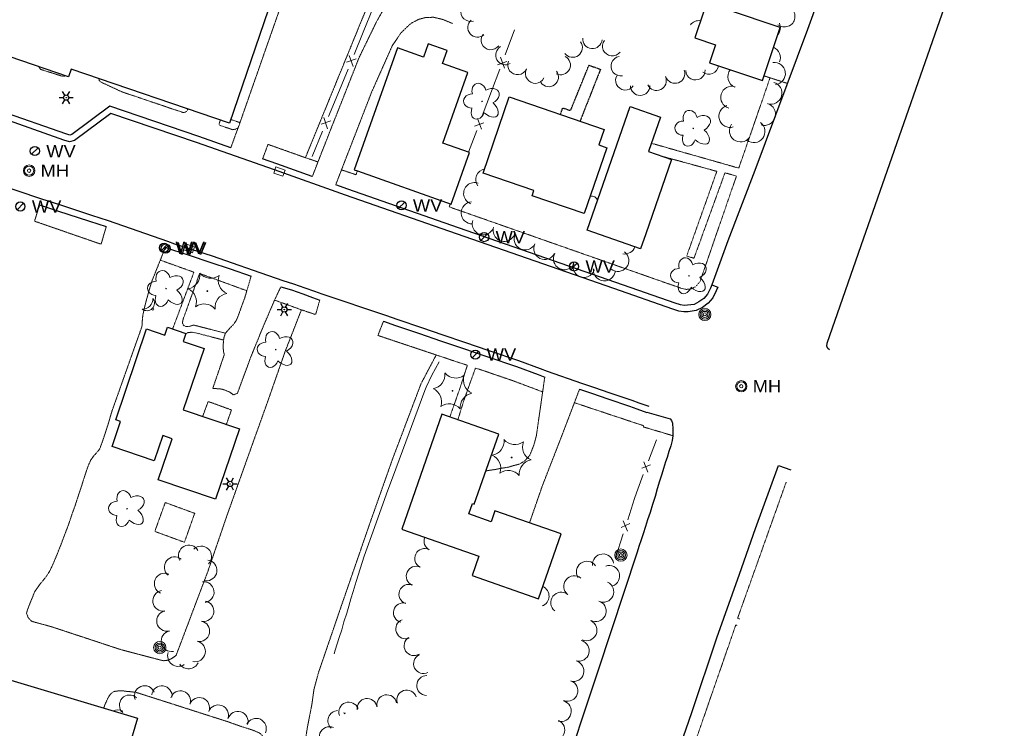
# Model space of a CAD drawing. Extents: x 386588 to 390135, y 96998 to 113606.
# Tile 21 of 92: x 387758 to 388141, y 98474 to 98750. Entities that reach past the tile are written whole.
import ezdxf
from ezdxf.enums import TextEntityAlignment as Align

# ---------------------------------------------------------------- set-up
doc = ezdxf.new("R2010")
doc.units = 0
doc.header["$MEASUREMENT"] = 0
doc.linetypes.add('Wisdot3', pattern=[0.1875, 0.125, -0.0625])
doc.linetypes.add('Wisdot5', pattern=[0.1, 0.05, -0.05])
for name, color, linetype, lineweight in [('E_BLD', 241, 'Continuous', 25), ('E_DRN', 40, 'Continuous', 15), ('E_DWY', 2, 'Wisdot3', 15), ('E_LAND_Vegetation', 3, 'Continuous', 15), ('E_LTG', 21, 'Continuous', 25), ('E_MISCPROP', 30, 'Continuous', 15), ('E_MISCPROP_HvyDash', 241, 'Wisdot3', 25), ('E_MISCPROP_Railing', 30, 'Continuous', 15), ('E_MISCPROP_Solid', 241, 'Continuous', 15), ('E_PATH_Sidewalk', 2, 'Wisdot5', 15), ('E_RDWY', 21, 'Continuous', 25), ('E_UTL_MH', 30, 'Continuous', 15), ('E_UTL_W', 5, 'Continuous', 25)]:
    doc.layers.add(name, color=color, linetype=linetype, lineweight=lineweight)
doc.styles.add('Style-dot_font5', font='dot_font5.shx')

# ---------------------------------------------------------------- blocks, each defined once
blk = doc.blocks.new('INLET')
at = {"layer": 'E_DRN', "flags": 128}
blk.add_lwpolyline([(-7.5, 10), (7.5, 10), (7.5, 0), (-7.5, 0)], close=True, dxfattribs=at)
blk = doc.blocks.new('LPOL')
at = {"layer": 'E_LTG'}
for p, q in [((-4, 0), (-1.5, 0)), ((-0.75, 1.3), (-2, 3.46)), ((0.75, 1.3), (2, 3.46)), ((1.5, 0), (4, 0)), ((-2, -3.46), (-0.75, -1.3)), ((2, -3.46), (0.75, -1.3))]:
    blk.add_line(p, q, dxfattribs=at)
for radius in [1.5, 1.5, 1.5, 0.125]:
    blk.add_circle((0, 0), radius, dxfattribs=at)
blk = doc.blocks.new('MH')
at = {"layer": 'E_UTL_MH'}
for radius in [5, 4, 1.5]:
    blk.add_circle((0, 0), radius, dxfattribs=at)
at = {"layer": 'E_UTL_MH', "style": 'Style-dot_font5', "width": 1.111111}
blk.add_text('MH', height=10.8, dxfattribs=at).set_placement((10, 0), align=Align.MIDDLE_LEFT)
blk = doc.blocks.new('CTRE')
at = {"layer": 'E_LAND_Vegetation'}
blk.add_circle((0, 0), 0.223, dxfattribs=at)
for centre, start, end in [((-11.97, 8.96), 280.2067, 5.9716), ((1.81, 14.92), 220.2113, 305.9762), ((13.83, 5.89), 160.2113, 245.9762), ((-13.83, -5.9), 340.2113, 65.9762), ((-1.81, -14.93), 40.2113, 125.9762)]:
    blk.add_arc(centre, 7.87, start, end, dxfattribs=at)
at = {"layer": 'E_LAND_Vegetation', "extrusion": (0, 0, -1)}
blk.add_arc((-12.03, -9.04), 7.87, 354.0728, 79.7489, dxfattribs=at)
blk = doc.blocks.new('POLE')
at = {"layer": 'E_MISCPROP'}
for radius in [4.46, 3.35, 2.23, 1.12]:
    blk.add_circle((0, 0), radius, dxfattribs=at)
blk = doc.blocks.new('SDSH')
at = {"layer": 'E_MISCPROP_Solid'}
blk.add_circle((0, 0), 1.5, dxfattribs=at)
for centre, radius, start, end in [((-8.6, 8.6), 10.7, 233.5697, 36.4341), ((-14.7, 14.7), 14.7, 268.683, 1.317)]:
    blk.add_arc(centre, radius, start, end, dxfattribs=at)
blk = doc.blocks.new('DTRE')
at = {"layer": 'E_LAND_Vegetation'}
blk.add_circle((-0.18, 0), 0.183, dxfattribs=at)
for centre, major_axis, ratio in [((-1.87, 5.32), (1.36, -4.98), 0.782863), ((4.06, 2.74), (-5.27, -2.93), 0.691916), ((-5.87, 0.15), (4.93, -0.12), 0.832022), ((-2.49, -5.24), (1.8, 4.86), 0.716896), ((3.54, -3.71), (-5.01, 4.58), 0.560249)]:
    blk.add_ellipse(centre, major_axis=major_axis, ratio=ratio, start_param=1.570796, end_param=4.712389, dxfattribs=at)
blk = doc.blocks.new('WV')
at = {"layer": 'E_UTL_W'}
blk.add_line((-2.83, -2.83), (2.83, 2.83), dxfattribs=at)
blk.add_circle((0, 0), 4, dxfattribs=at)
at = {"layer": 'E_UTL_W', "style": 'Style-dot_font5', "width": 1.111111}
blk.add_text('WV', height=10.8, dxfattribs=at).set_placement((10, 0), align=Align.MIDDLE_LEFT)

msp = doc.modelspace()

# ---------------------------------------------------------------- linework, layer by layer
at = {"layer": 'E_BLD'}
for p, q in [((387872.38, 98804.21), (387839.9, 98709.33)), ((388024.47, 98752.93), (388020.98, 98742.58)), ((388054.25, 98746.63), (388033.71, 98753.54)), ((388047.29, 98725.95), (388054.25, 98746.63)), ((388054.25, 98746.63), (388054.25, 98746.63)), ((387777.24, 98727.38), (387735.58, 98741.64)), ((387917.22, 98740.3), (387915.38, 98735.11)), ((387924.62, 98737.68), (387917.22, 98740.3)), ((388020.98, 98742.58), (388029.05, 98739.86)), ((388029.05, 98739.86), (388026.7, 98732.87)), ((388029.05, 98739.86), (388029.05, 98739.86)), ((387905.28, 98738.69), (387888.47, 98691.19)), ((387915.38, 98735.11), (387905.28, 98738.69)), ((387922.81, 98732.57), (387924.62, 98737.68)), ((387924.62, 98737.68), (387924.62, 98737.68)), ((387915.38, 98735.11), (387915.38, 98735.11)), ((387932.71, 98729.07), (387922.81, 98732.57)), ((387922.81, 98732.57), (387922.81, 98732.57)), ((388026.7, 98732.87), (388026.7, 98732.87)), ((388026.7, 98732.87), (388047.29, 98725.95)), ((387778.28, 98730.43), (387777.24, 98727.38)), ((387839.9, 98709.33), (387778.28, 98730.43)), ((387778.28, 98730.43), (387778.28, 98730.43)), ((387922.97, 98701.55), (387932.71, 98729.07)), ((387932.71, 98729.07), (387932.71, 98729.07)), ((387777.24, 98727.38), (387777.24, 98727.38)), ((387938.63, 98689.9), (387948.77, 98719.54)), ((387948.77, 98719.54), (387985.78, 98706.88)), ((387979.12, 98667.7), (387995.87, 98715.84)), ((387995.87, 98715.84), (388007.65, 98711.74)), ((387839.9, 98709.33), (387839.9, 98709.33)), ((388007.65, 98711.74), (388003, 98698.37)), ((388007.65, 98711.74), (388007.65, 98711.74)), ((387985.78, 98706.88), (387983.72, 98700.86)), ((387985.78, 98706.88), (387985.78, 98706.88)), ((387933.3, 98697.9), (387922.97, 98701.55)), ((387922.97, 98701.55), (387922.97, 98701.55)), ((387926.2, 98677.83), (387933.3, 98697.9)), ((387986.8, 98699.81), (387978.01, 98674.12)), ((387983.72, 98700.86), (387983.72, 98700.86)), ((387983.72, 98700.86), (387986.8, 98699.81)), ((387986.8, 98699.81), (387986.8, 98699.81)), ((388003, 98698.37), (388003, 98698.37)), ((388003, 98698.37), (388011.96, 98695.26)), ((388011.96, 98695.26), (388001.89, 98666.32)), ((388011.96, 98695.26), (388011.96, 98695.26)), ((387888.47, 98691.19), (387889.71, 98690.75)), ((387889.71, 98690.75), (387926.2, 98677.83)), ((387958.43, 98683.13), (387938.63, 98689.9)), ((387938.63, 98689.9), (387938.63, 98689.9)), ((387957.73, 98681.06), (387958.43, 98683.13)), ((387958.43, 98683.13), (387958.43, 98683.13)), ((387978.01, 98674.12), (387957.73, 98681.06)), ((387926.2, 98677.83), (387926.2, 98677.83)), ((387978.01, 98674.12), (387978.01, 98674.12)), ((387999.85, 98660.49), (387979.12, 98667.7)), ((387979.12, 98667.7), (387979.12, 98667.7)), ((388001.89, 98666.32), (387999.85, 98660.49)), ((388001.89, 98666.32), (388001.89, 98666.32)), ((387999.85, 98660.49), (387999.85, 98660.49)), ((387795.66, 98593.89), (387807.7, 98629.24)), ((387807.7, 98629.24), (387814.73, 98626.84)), ((387814.73, 98626.84), (387815.78, 98629.92)), ((387815.78, 98629.92), (387822.99, 98627.46)), ((387822.99, 98627.46), (387821.95, 98624.41)), ((387830.08, 98621.63), (387821.94, 98597.75)), ((387821.95, 98624.41), (387830.08, 98621.63)), ((387821.94, 98597.75), (387843.81, 98590.29)), ((387922.61, 98596.03), (387906.96, 98551.27)), ((387944.69, 98588.32), (387922.61, 98596.03)), ((387794.24, 98583.45), (387797.57, 98593.24)), ((387797.57, 98593.24), (387795.66, 98593.89)), ((387843.81, 98590.29), (387834.48, 98562.92)), ((387813.97, 98587.69), (387810.63, 98577.87)), ((387812.22, 98570.5), (387817.65, 98586.43)), ((387817.65, 98586.43), (387813.97, 98587.69)), ((387935.13, 98560.99), (387944.69, 98588.32)), ((387810.63, 98577.87), (387794.24, 98583.45)), ((387834.48, 98562.92), (387812.22, 98570.5)), ((387933.03, 98557.21), (387934.44, 98561.23)), ((387934.44, 98561.23), (387935.13, 98560.99)), ((387941.75, 98554.17), (387933.03, 98557.21)), ((387943.25, 98558.45), (387941.75, 98554.17)), ((387969.04, 98549.43), (387943.25, 98558.45)), ((387906.96, 98551.27), (387907.21, 98551.18)), ((387907.21, 98551.18), (387937.01, 98540.76)), ((387960.2, 98524.16), (387969.04, 98549.43)), ((387937.01, 98540.76), (387934.36, 98533.2)), ((387934.36, 98533.2), (387960.2, 98524.16)), ((387739.31, 98497.18), (387804.14, 98477.66)), ((387804.14, 98477.66), (387779.32, 98395.23))]:
    msp.add_line(p, q, dxfattribs=at)
at = {"layer": 'E_DWY', "flags": 128}
for points in [[(387840.44, 98699.77), (387843.65, 98708.49), (387862.68, 98762.86), (387877.43, 98806.37), (387872.69, 98807.99), (387885.45, 98845.16), (387841.32, 98860.66), (387848.46, 98877.5)], [(387936.63, 98847.94), (387934.51, 98846.56), (387932.29, 98844.4), (387929.86, 98840.83), (387927.99, 98837.91), (387925.46, 98830.49), (387908.99, 98790.54), (387893.63, 98754.95), (387869.49, 98695.91), (387854.94, 98701.09), (387852.83, 98695.44)], [(387872.16, 98688.58), (387878.42, 98704.61), (387890.38, 98734.91), (387897.19, 98748.91), (387902.56, 98758.3), (387907.21, 98764.14), (387912.58, 98772.21), (387922.83, 98789.5), (387930.71, 98805.1), (387933.92, 98812.24)], [(387881.26, 98685.34), (387895.26, 98721.45), (387903.27, 98739.47), (387906.66, 98744.5), (387910.5, 98748.17), (387913.46, 98749.75), (387916.4, 98750.52), (387919.39, 98750.57), (387923.01, 98749.71), (387926.76, 98748.14)], [(388047.91, 98727.78), (388057.03, 98724.82)], [(387792.02, 98669.11), (387789.96, 98662.23), (387789.96, 98662.23), (387764.07, 98671.2), (387766.07, 98677.49)], [(387762.1, 98521.85), (387764.19, 98527.02), (387764.91, 98528.03), (387766.03, 98529.64), (387767.47, 98531.37), (387768.67, 98532.9), (387769.97, 98534.87), (387771.28, 98537.72), (387772.86, 98541.46), (387774.45, 98545.45), (387775.83, 98549.17), (387777.18, 98552.67), (387778.65, 98557.03), (387780.03, 98560.9), (387781.17, 98564.45), (387782.35, 98567.97), (387783.54, 98571.73), (387784.52, 98574.69), (387785.13, 98576.29), (387785.91, 98578.09), (387787.29, 98580), (387788.57, 98581.42), (387789.39, 98582.4), (387789.9, 98583.77), (387790.51, 98585.44), (387791.6, 98588.67), (387792.7, 98592.09), (387794.25, 98597.34), (387805.89, 98630.2), (387805.96, 98631.72), (387806.19, 98634.3), (387806.82, 98637.38), (387807.61, 98640.44), (387808.4, 98643.27), (387809.17, 98645.95), (387809.69, 98647.68), (387815.01, 98661.01)], [(387859.93, 98645.64), (387857.48, 98640.47), (387853.18, 98630.43), (387848.42, 98618.77), (387843.04, 98604.23), (387841.4, 98603.51), (387841.01, 98603.95), (387839.96, 98604.69), (387838.26, 98605.39), (387836.88, 98605.82), (387835.63, 98605.96), (387833.43, 98606.04), (387837.96, 98619.36), (387837.71, 98619.89), (387837.54, 98621.35), (387837.53, 98623.49), (387837.76, 98625.86), (387838.38, 98627.59), (387840.25, 98629.76), (387841.47, 98630.91), (387842.59, 98632.51), (387843.35, 98634.38), (387844.21, 98636.75), (387845.3, 98639.8), (387845.84, 98641.2), (387848.36, 98649.78)], [(387875.07, 98640.5), (387873.46, 98634.83), (387873.46, 98634.83), (387867.93, 98636.69), (387861.55, 98620.33), (387854.92, 98601.3), (387847.11, 98579.45), (387839.07, 98556.91), (387831.51, 98534.79), (387819.21, 98502.25)], [(387899.86, 98632.24), (387897.69, 98626.7), (387920.38, 98619.11), (387914.49, 98607.94), (387903.48, 98578.85), (387894.66, 98553.84), (387883.53, 98521.6), (387874.52, 98495.28), (387872.81, 98488.91), (387872.15, 98484.08)], [(387962.62, 98610.51), (387959.34, 98587.58), (387958.35, 98583.9), (387956.71, 98579.91), (387954.75, 98577.8), (387952.65, 98576.58), (387950.63, 98576.08), (387948.41, 98575.41), (387945.67, 98574.99), (387943.42, 98574.54), (387940.69, 98574.13), (387939.67, 98573.96)], [(387976.15, 98605.81), (387969.6, 98588.55), (387961.6, 98567.96), (387956.69, 98553.75)], [(387829.5, 98595.17), (387831.64, 98601), (387840.71, 98597.7), (387838.71, 98592.03)], [(387819.21, 98502.25), (387818.66, 98501.73), (387817.9, 98501.2), (387817.25, 98500.8), (387816.3, 98500.4), (387815.45, 98500.17), (387814.3, 98500.07), (387813.16, 98500.31), (387797.62, 98504.4), (387770.84, 98513.25), (387766.07, 98514.57), (387764.53, 98514.98), (387763.81, 98515.17), (387762.94, 98515.43), (387761.66, 98516.76), (387760.96, 98518.56), (387761.45, 98520.19), (387762.1, 98521.85)], [(387818.59, 98455.11), (387820.09, 98460.28), (387820.69, 98462.07), (387821.28, 98462.02), (387822.44, 98461.68), (387824.21, 98461.13), (387825.71, 98460.66), (387828.13, 98459.96), (387830.59, 98459.42), (387832.27, 98459), (387833.86, 98458.63), (387835.54, 98458.21), (387837.55, 98457.92), (387839.71, 98457.79), (387841.77, 98457.93), (387843.86, 98458.28), (387845.25, 98458.57), (387846.55, 98458.89), (387848.41, 98459.63), (387849.54, 98460.48), (387850.54, 98461.28), (387851.59, 98462.29), (387852.4, 98463.23), (387853.23, 98464.67), (387853.76, 98466.34), (387853.81, 98467.53), (387853.73, 98468.26), (387853.34, 98469.75), (387852.62, 98471.06), (387851.55, 98471.97), (387849.34, 98472.9), (387847.38, 98473.58), (387844.74, 98474.38), (387839.36, 98476.3), (387803.36, 98487.83), (387802.63, 98487.87), (387801.37, 98488.01), (387799.9, 98488.15), (387798.71, 98488.31), (387796.74, 98488.31), (387795.35, 98488.14), (387795, 98488.03), (387794.25, 98487.62), (387793.45, 98486.82), (387792.54, 98485.33), (387791.6, 98483.2), (387790.98, 98481.62)], [(387824.41, 98321.67), (387824.09, 98324.41), (387824.13, 98325.1), (387824.28, 98325.73), (387824.43, 98326.21), (387824.7, 98326.77), (387825.13, 98327.18), (387829.64, 98325.84), (387834.91, 98340.7), (387835.42, 98340.99), (387838.27, 98340.21), (387841.98, 98339.59), (387845.77, 98338.9), (387847.95, 98338.41), (387848.9, 98338.25), (387849.76, 98338.02), (387850.15, 98338.14), (387850.58, 98338.51), (387850.91, 98339.34), (387855.92, 98356.04), (387869.88, 98400.13), (387878.24, 98426.77), (387886.31, 98452.42), (387877.34, 98458.37), (387872.77, 98461.97), (387870.82, 98463.76), (387869.99, 98464.65), (387869.44, 98466.15), (387869.39, 98468.08), (387869.65, 98470.33), (387870.24, 98474.03), (387870.83, 98477.12), (387871.3, 98479.52), (387871.87, 98482.34), (387872.15, 98484.08)]]:
    msp.add_lwpolyline(points, dxfattribs=at)
at = {"layer": 'E_LAND_Vegetation'}
for centre, radius, start, end in [((387933.78, 98752.76), 3.79, 106.4871, 286.4871), ((388055.86, 98750.89), 4.12, 231.3686, 51.3686), ((387936.47, 98746.65), 3.79, 130.9912, 310.9912), ((388022.59, 98745.17), 4.1, 81.2123, 144.0508), ((388050.19, 98746.47), 4.12, 318.4983, 25.6658), ((387941.64, 98741.72), 3.79, 143.4843, 323.4843), ((387973.45, 98738.78), 3.79, 216.3976, 36.3976), ((387981.15, 98742.17), 3.79, 174.9776, 354.9776), ((387988.89, 98739.31), 3.79, 142.8604, 322.8604), ((387947.31, 98735.88), 3.79, 119.8154, 299.8154), ((388049.95, 98734.9), 4.34, 336.5024, 66.9784), ((387951.99, 98732), 3.79, 156.6274, 336.6274), ((387968.82, 98731.98), 3.79, 242.8922, 62.8922), ((387992.19, 98731.55), 3.79, 99.798, 279.798), ((388051.9, 98728.7), 4.34, 277.0218, 97.0218), ((387958.89, 98728.64), 3.79, 153.3955, 333.3955), ((387964.17, 98727.35), 3.79, 215.842, 35.842), ((387993.97, 98726.02), 3.79, 144.8854, 324.8854), ((388013.34, 98728.65), 3.79, 199.8278, 19.8278), ((388021.25, 98729.97), 3.79, 182.4511, 2.4511), ((388026.45, 98732.2), 3.79, 232.528, 352.3043), ((388038.19, 98727.41), 4.34, 140.9667, 247.5478), ((388006.12, 98725.86), 3.79, 205.2935, 25.2935), ((388050.55, 98721.06), 4.34, 254.429, 74.429), ((387999.75, 98723.93), 3.79, 180.4159, 0.4159), ((388035.44, 98719.4), 4.34, 73.2715, 253.2715), ((388048.06, 98712.8), 4.34, 253.0145, 73.0145), ((388034.71, 98712.03), 4.34, 106.8125, 286.8125), ((388038.8, 98706.37), 4.34, 143.2306, 323.2306), ((388043.95, 98706.1), 4.34, 232.7994, 52.7994), ((387940.1, 98687.37), 4.27, 102.1965, 215.3277), ((387935.32, 98681.98), 4.27, 70.5223, 250.5223), ((387934.34, 98674.42), 4.27, 92.3817, 272.3817), ((387980.93, 98678.66), 2.26, 14.2306, 106.1167), ((387938.66, 98670.15), 4.27, 162.5734, 342.5734), ((387946.81, 98667.59), 4.27, 162.5734, 342.5734), ((387954.97, 98664.27), 4.27, 153.9213, 333.9213), ((387962.63, 98660.52), 4.27, 153.9213, 333.9213), ((387991.07, 98655.9), 4.27, 231.9057, 51.9057), ((387993.71, 98662.68), 4.27, 260.8122, 340.1005), ((387970.26, 98656.56), 4.27, 152.292, 332.292), ((387977.88, 98653.58), 4.27, 161.6299, 341.6299), ((387985.8, 98652.24), 4.27, 174.8047, 354.8047), ((387919.51, 98546.6), 3.86, 156.8872, 241.6612), ((387824.14, 98541.04), 4.03, 28.3085, 208.2932), ((387828.92, 98540.65), 4.03, 316.0672, 136.0519), ((387818.61, 98536.47), 4.03, 51.1574, 231.1421), ((387915.86, 98539.87), 3.86, 63.1437, 243.1284), ((387985.29, 98537.55), 4.09, 6.1115, 186.0962), ((387831.04, 98535.23), 4.03, 262.5809, 82.5656), ((387912.59, 98533.01), 3.86, 66.3988, 246.3835), ((387979, 98534.73), 4.09, 34.558, 214.5426), ((387987.67, 98533.03), 4.09, 289.3098, 109.2944), ((387814.74, 98530.11), 4.03, 66.4232, 246.4079), ((387974.08, 98529.05), 4.09, 51.188, 231.1727), ((387829.91, 98526.75), 4.03, 277.3088, 97.2935), ((387909.75, 98525.95), 3.86, 69.4401, 249.4248), ((387960.2, 98525.21), 4.09, 290.2575, 65.8693), ((387985.37, 98526.92), 4.09, 245.304, 65.2887), ((387814.11, 98523.38), 4.03, 99.1177, 279.1024), ((387969.03, 98522.66), 4.09, 52.143, 232.1277), ((387829.83, 98519.32), 4.03, 261.4025, 81.3872), ((387907.59, 98518.74), 3.86, 74.6568, 254.6415), ((387982.42, 98519.4), 4.09, 242.9561, 62.9408), ((387815.67, 98515.59), 4.03, 102.1315, 282.1162), ((387828.18, 98511.57), 4.03, 258.1738, 78.1585), ((387908.52, 98512.44), 3.86, 111.1361, 291.1208), ((387978.84, 98511.94), 4.09, 245.6372, 65.6218), ((387817.38, 98507.68), 4.03, 100.8407, 280.8254), ((387826.53, 98503.69), 4.03, 258.1738, 78.1585), ((387911.75, 98505.91), 3.86, 122.3727, 302.3574), ((387975.8, 98503.95), 4.09, 255.6634, 75.6481), ((387820.02, 98502.03), 4.17, 161.83, 303.2685), ((387915.46, 98498.91), 3.86, 116.2391, 296.2238), ((387824.01, 98501.11), 4.17, 214.5877, 334.4018), ((387973.76, 98496.04), 4.09, 255.4441, 75.4288), ((387916.67, 98490.4), 3.86, 88.6576, 268.6423), ((387971.41, 98488.39), 4.09, 250.9539, 70.9385), ((387801.07, 98482.77), 3.95, 47.3192, 227.3039), ((387806.91, 98486.38), 3.95, 21.1704, 201.155), ((387813.64, 98486.33), 3.95, 352.5572, 172.5419), ((387820.88, 98484.4), 3.95, 341.3971, 161.3818), ((387901.15, 98482.94), 3.86, 10.6464, 190.631), ((387908.92, 98484.76), 3.86, 18.479, 198.4637), ((387828.21, 98481.78), 3.95, 338.6123, 158.597), ((387835.6, 98478.93), 3.95, 339.111, 159.0957), ((387886.33, 98480.1), 3.86, 19.7133, 199.698), ((387893.49, 98481.52), 3.86, 8.5386, 188.5233), ((387968.87, 98480.47), 4.09, 254.769, 74.7537), ((387796.42, 98476.98), 3.95, 59.8447, 116.5465), ((387843.22, 98476.4), 3.95, 343.1224, 163.107), ((387882.28, 98476.69), 4.02, 93.7585, 226.4515), ((387887.98, 98481.82), 4.02, 209.3757, 217.2305), ((387882.28, 98476.69), 4.02, 46.4669, 48.3649), ((387850.33, 98473.66), 3.95, 335.4321, 155.4168), ((387966.32, 98473.02), 4.09, 246.9673, 66.9519), ((387878.89, 98470.36), 4.02, 68.3863, 248.371)]:
    msp.add_arc(centre, radius, start, end, dxfattribs=at)
at = {"layer": 'E_MISCPROP_HvyDash', "flags": 128}
msp.add_lwpolyline([(387968.69, 98712.73), (387969.62, 98715.3), (387972.66, 98714.27), (387979.82, 98731.92), (387984.3, 98730.33), (387976.33, 98710.11)], dxfattribs=at)
at = {"layer": 'E_MISCPROP_Railing'}
for p, q in [((387886.53, 98735.75), (387888.02, 98731.36)), ((387889.28, 98734.45), (387885.53, 98733.15)), ((387944.26, 98732), (387947.87, 98733.38)), ((387946.98, 98730.81), (387945.4, 98735.04)), ((387879.36, 98710.24), (387875.61, 98708.94)), ((387876.6, 98711.54), (387878.09, 98707.16)), ((387935.31, 98708.16), (387938.92, 98709.53)), ((387938.03, 98706.97), (387936.45, 98711.19)), ((388003.81, 98576.34), (388000.35, 98575.05)), ((388001.22, 98577.49), (388002.71, 98573.45)), ((387995.78, 98553.47), (387992.39, 98551.99)), ((387993.13, 98554.48), (387994.83, 98550.52))]:
    msp.add_line(p, q, dxfattribs=at)
at = {"layer": 'E_MISCPROP_Railing', "flags": 128}
for points in [[(387896.04, 98754.62), (387892, 98744.78)], [(387892, 98744.78), (387888.46, 98736.14)], [(387947.23, 98736.01), (387950.86, 98745.7)], [(387886.11, 98730.42), (387882.08, 98720.58)], [(387941.92, 98721.86), (387945.11, 98730.38)], [(387882.08, 98720.58), (387878.53, 98711.93)], [(387938.28, 98712.17), (387941.92, 98721.86)], [(387876.18, 98706.22), (387872.15, 98696.38)], [(387932.97, 98698.01), (387936.17, 98706.54)], [(387921.51, 98616.45), (387918.69, 98611.22), (387916.47, 98606.56), (387915.92, 98605.28), (387904.72, 98574.83), (387900.99, 98565), (387896.38, 98551.9), (387892.41, 98540.82), (387889.27, 98530.96), (387888.01, 98527.01), (387887.22, 98524.11), (387886.42, 98521.27), (387885.59, 98518.61), (387884.5, 98515.16), (387883.61, 98512.03), (387882.68, 98509.05), (387881.87, 98506.66), (387881.1, 98504.13), (387880.69, 98502.72)], [(388006.09, 98586.02), (388003, 98577.89)], [(388000.95, 98572.52), (387998.27, 98565.47), (387997.55, 98563.25)], [(387997.55, 98563.25), (387994.89, 98554.97)], [(387993.12, 98549.5), (387990.09, 98540.1)]]:
    msp.add_lwpolyline(points, dxfattribs=at)
at = {"layer": 'E_PATH_Sidewalk', "flags": 128}
for points in [[(387776.06, 98727.78), (387775.83, 98727.67), (387774.95, 98727.61), (387766.52, 98730.28), (387765.97, 98730.85), (387765.82, 98731.29)], [(387823.81, 98714.84), (387823.74, 98714.69), (387823.06, 98713.76), (387822.51, 98713.58), (387821.77, 98713.53), (387797.97, 98721.59), (387789.88, 98725.36), (387789.24, 98725.97), (387789.12, 98726.72)], [(388004.1, 98701.53), (388038.11, 98691.85), (388050.28, 98727.01)], [(387836.4, 98710.53), (387835.95, 98709.18), (387835.98, 98708.67), (387836.23, 98708.46), (387841.19, 98706.82), (387841.93, 98706.87), (387843.3, 98707.53)], [(387844.03, 98709.57), (387840.4, 98710.79)], [(387869.49, 98695.91), (387874.38, 98694.27)], [(388009.24, 98696.2), (388029.56, 98690.59), (388017.83, 98657.58), (388020.68, 98656.78), (388032.74, 98690.04), (388037.2, 98688.75), (388023.02, 98647.66), (388021.34, 98645.68), (388019.53, 98644.81), (388017.68, 98644.63), (388015.84, 98645.03), (387925.44, 98676.76), (387925.89, 98677.95)], [(387883.52, 98691.18), (387889.18, 98689.27), (387889.69, 98690.75)], [(387813.02, 98656.02), (387826.1, 98651.33), (387826.1, 98651.33), (387817.82, 98629.22)], [(387838.37, 98627.57), (387826.36, 98630.66), (387825.67, 98630.65), (387824.08, 98630.16), (387822.97, 98630.14), (387822.09, 98630.63), (387821.66, 98631.46), (387821.74, 98632.24), (387821.95, 98633.15), (387828.33, 98650.83), (387846.69, 98644.1)], [(387867.93, 98636.69), (387857.48, 98640.47)], [(387822.97, 98627.47), (387823.89, 98627.83), (387825.12, 98627.95), (387826.85, 98627.7), (387828.19, 98627.37), (387837.67, 98624.89)], [(387925.68, 98594.96), (387929.47, 98605.77), (387932.51, 98615.07), (387920.38, 98619.11)], [(387961.8, 98604.74), (387950.08, 98609.13), (387935.68, 98614.04), (387934.18, 98609.93), (387931.29, 98601.82), (387928.8, 98593.87)], [(388012.44, 98587.68), (388000.98, 98591.1), (388001, 98591.58), (387974.14, 98600.52)], [(388038.41, 98516.29), (388037.65, 98516.6), (388056.55, 98569.59), (388056.72, 98569.54)], [(387826.4, 98557.45), (387814.94, 98561.65), (387810.89, 98550.41)], [(387810.86, 98550.42), (387822.42, 98546.18), (387826.4, 98557.47)], [(388037.54, 98513.75), (388036.95, 98514), (388010.15, 98436.73), (388008.44, 98431.84)]]:
    msp.add_lwpolyline(points, dxfattribs=at)
at = {"layer": 'E_RDWY', "flags": 128}
for points in [[(388138.45, 98952.56), (388136.96, 98946.78), (388126.09, 98915.55), (388105.86, 98862.15), (388087.72, 98811.6), (388078.21, 98782.86), (388064.88, 98745.83), (388044.35, 98690.88), (388033.8, 98663.51), (388027.56, 98646.4)], [(388085.68, 98661.78), (388125.55, 98775.84), (388133.24, 98798.2), (388150.39, 98847.21), (388167.92, 98897.72), (388178.25, 98926.51), (388176.85, 98927.86), (388175.87, 98930.12), (388175.55, 98932.37), (388175.51, 98934.9), (388176.65, 98937.3)], [(387840.44, 98699.77), (387827.97, 98704.13), (387793.4, 98715.92), (387778.54, 98704.9), (387777.77, 98704.67), (387776.26, 98705.14), (387750.97, 98714.04), (387737.01, 98718.86), (387735.56, 98719.64), (387733.52, 98721.47), (387731.87, 98723.25), (387730.67, 98724.87), (387729.95, 98726.62), (387729.29, 98729.29), (387729.33, 98732), (387730.1, 98735.59), (387734.85, 98749.99), (387747.96, 98789.19), (387763.91, 98837.81), (387775.65, 98875.79), (387778.79, 98886.66), (387780.54, 98892.68)], [(388027.56, 98646.4), (388029.9, 98645.52), (388029.37, 98644.09), (388028, 98641.38), (388026.14, 98639.26), (388023.93, 98637.65), (388021.48, 98636.36), (388018.39, 98635.95), (388016.69, 98635.84), (388014.79, 98636.12), (388012.51, 98636.9), (387989.45, 98645.02), (387928.25, 98666.23), (387885.1, 98681.31), (387857.52, 98691.16), (387827.15, 98701.77), (387793.83, 98713.13), (387779.67, 98702.62), (387777.75, 98702.06), (387775.47, 98702.77), (387750.15, 98711.68)], [(387872.16, 98688.58), (387858.35, 98693.51), (387852.83, 98695.44)], [(387704.57, 98666.96), (387707.75, 98676.9), (387709.43, 98681.53), (387710.99, 98684.53), (387713.41, 98687.49), (387716.01, 98689.48), (387718.76, 98690.83), (387721.13, 98691.55), (387723.29, 98691.96), (387725.12, 98692.09), (387726.11, 98692.09), (387726.67, 98692.1), (387732.52, 98691.27), (387734.86, 98690.51), (387737.46, 98689.76), (387766.76, 98679.9)], [(388027.56, 98646.4), (388027.07, 98645.09), (388025.91, 98642.79), (388024.45, 98641.12), (388022.61, 98639.78), (388020.71, 98638.78), (388018.15, 98638.44), (388016.8, 98638.35), (388015.38, 98638.56), (388013.33, 98639.26), (387990.28, 98647.38), (387929.07, 98668.59), (387885.93, 98683.67), (387881.26, 98685.34)], [(387766.76, 98679.9), (387773.84, 98677.63), (387786.28, 98673.59), (387792.79, 98671.49), (387815.77, 98663.39)], [(387766, 98677.52), (387773.07, 98675.25), (387785.51, 98671.21), (387792.02, 98669.11)], [(387815.77, 98663.39), (387818.58, 98662.42), (387825.02, 98660.34), (387833.16, 98657.64), (387840.97, 98654.97), (387849.17, 98652.15), (387860.64, 98648.04)], [(387814.95, 98661.03), (387817.79, 98660.05), (387824.25, 98657.96), (387832.36, 98655.27), (387840.16, 98652.6), (387848.36, 98649.78)], [(388073.46, 98621.1), (388072.78, 98621.62), (388072.42, 98622.47), (388072.47, 98623.7), (388085.68, 98661.78)], [(387860.64, 98648.04), (387864.83, 98646.8), (387869.29, 98645.25), (387873.06, 98643.89), (387875.92, 98642.85), (387900.68, 98634.6)], [(387859.93, 98645.64), (387864.07, 98644.42), (387868.45, 98642.9), (387872.2, 98641.54), (387875.07, 98640.5)], [(387899.86, 98632.24), (387904.59, 98630.61), (387913.83, 98627.45), (387922.11, 98624.57), (387930.56, 98621.76), (387940.03, 98618.48), (387951.57, 98614.56), (387960.01, 98611.47), (387962.62, 98610.51)], [(387900.68, 98634.6), (387905.4, 98632.97), (387914.65, 98629.82), (387922.92, 98626.93), (387931.37, 98624.13), (387940.84, 98620.84), (387952.4, 98616.92), (387960.87, 98613.82), (387963.49, 98612.85), (387976.95, 98608.18)], [(387976.15, 98605.81), (387980.79, 98604.25), (387987.16, 98602.04), (387995.63, 98599.15), (387998.42, 98598.15), (388002.33, 98596.77)], [(387976.95, 98608.18), (387981.6, 98606.61), (387987.97, 98604.4), (387996.46, 98601.51), (387999.26, 98600.51), (388003.16, 98599.13)], [(388002.36, 98596.86), (388011.42, 98594.22), (388011.99, 98593.57), (388012.32, 98592.49), (388012.49, 98590.25), (388012.44, 98587.6), (388012.23, 98585.83), (388011.72, 98583.76), (388010.94, 98581.47), (388010.19, 98579.23), (388009.64, 98577.52), (388008.82, 98574.91), (388008.13, 98572.72), (388007.31, 98569.98), (388006.39, 98566.93), (388005.53, 98564), (388004.6, 98560.93), (388003.6, 98557.79), (388002.64, 98554.9), (388001.77, 98552.28), (388000.9, 98549.47), (388000.09, 98547.07), (387999.21, 98544.51), (387998.56, 98542.31), (387983.28, 98495.96), (387968.3, 98451.09)], [(388005.43, 98438.35), (388019.8, 98479.92), (388029.59, 98508.96), (388038.44, 98533.81), (388044.58, 98551.56), (388053.52, 98576.1), (388058.41, 98574.45)]]:
    msp.add_lwpolyline(points, dxfattribs=at)

# ---------------------------------------------------------------- block references
at = {"layer": 'E_DRN', "xscale": 0.25, "yscale": 0.25, "zscale": 0.25}
for p, rotation in [((387859.8, 98691.67), 160.3207651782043), ((387823.77, 98659.43), 341.8840939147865)]:
    msp.add_blockref('INLET', p, dxfattribs=dict(at, rotation=rotation))
at = {"layer": 'E_LAND_Vegetation'}
for name, p, xscale, yscale, zscale in [('DTRE', (387938.35, 98717.84), 0.6769248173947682, 0.6769248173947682, 0.6769248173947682), ('DTRE', (388020.53, 98707.3), 0.6769248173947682, 0.6769248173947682, 0.6769248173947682), ('DTRE', (388018.86, 98649.9), 0.6769248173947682, 0.6769248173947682, 0.6769248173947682), ('DTRE', (387815.38, 98644.95), 0.6769248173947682, 0.6769248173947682, 0.6769248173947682), ('CTRE', (387831.34, 98643.99), 0.7108526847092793, 0.7108526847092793, 0.7108526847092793), ('DTRE', (387858.05, 98621.2), 0.6769248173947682, 0.6769248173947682, 0.6769248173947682), ('CTRE', (387926.73, 98605.11), 0.7108526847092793, 0.7108526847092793, 0.7108526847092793), ('CTRE', (387949.72, 98579.19), 0.7108526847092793, 0.7108526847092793, 0.7108526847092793), ('DTRE', (387800.21, 98559.26), 0.6769248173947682, 0.6769248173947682, 0.6769248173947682)]:
    msp.add_blockref(name, p, dxfattribs=dict(at, xscale=xscale, yscale=yscale, zscale=zscale))
at = {"layer": 'E_LTG', "xscale": 0.692840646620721, "yscale": 0.692840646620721, "zscale": 0.692840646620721}
for p in [(387776.41, 98719.32), (387861.25, 98636.8), (387840.18, 98568.89)]:
    msp.add_blockref('LPOL', p, dxfattribs=at)
at = {"layer": 'E_MISCPROP', "xscale": 0.5377037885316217, "yscale": 0.5377037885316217, "zscale": 0.5377037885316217}
for p in [(388024.9, 98634.89), (387992.22, 98541.18), (387812.81, 98505.16)]:
    msp.add_blockref('POLE', p, dxfattribs=at)
at = {"layer": 'E_MISCPROP_Solid', "xscale": 0.2807663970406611, "yscale": 0.2807663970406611, "zscale": 0.2807663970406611}
msp.add_blockref('SDSH', (387810.13, 98636.93), dxfattribs=at)
at = {"layer": 'E_UTL_MH', "xscale": 0.4444444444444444, "yscale": 0.4444444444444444, "zscale": 0.4444444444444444}
for p in [(387761.98, 98690.86), (388039.08, 98606.92)]:
    msp.add_blockref('MH', p, dxfattribs=at)
at = {"layer": 'E_UTL_W', "xscale": 0.4444444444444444, "yscale": 0.4444444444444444, "zscale": 0.4444444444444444}
for p in [(387764.2, 98698.49), (387758.6, 98676.9), (387906.86, 98677.35), (387939.05, 98664.99), (387814.48, 98660.83), (387815.11, 98660.54), (387974.01, 98653.57), (387935.57, 98619.26)]:
    msp.add_blockref('WV', p, dxfattribs=at)

doc.saveas('drawing.dxf')
